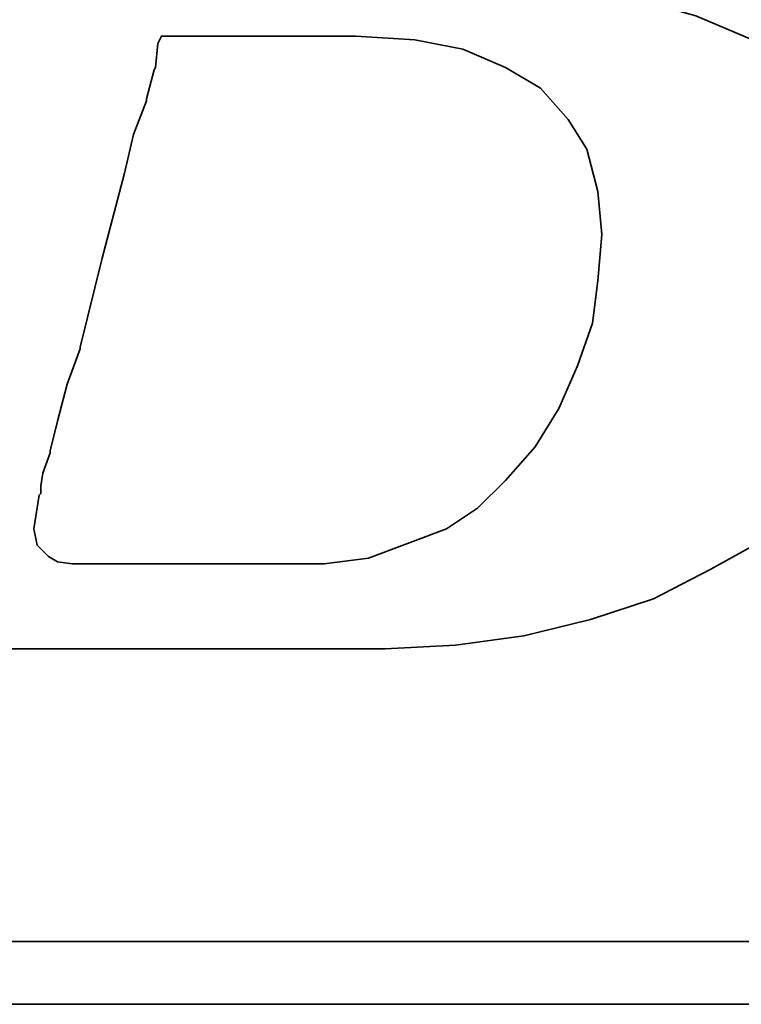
# Model space of a CAD drawing. Extents: x -178 to 287, y 74 to 351.
# Tile 26 of 48: x 208.38 to 209.76, y 141.93 to 143.82. Entities that reach past the tile are written whole.
import ezdxf

# ---------------------------------------------------------------- set-up
doc = ezdxf.new("R2010")
doc.units = 0
doc.header["$LTSCALE"] = 3
doc.header["$MEASUREMENT"] = 0
doc.layers.add('DIM', color=4, linetype='CONTINUOUS')
doc.layers.add('layer 1', color=7, linetype='CONTINUOUS')

# ---------------------------------------------------------------- blocks, each defined once
blk = doc.blocks.new('TBI MOTION logo(完整正式版)')
at = {"layer": 'layer 1', "color": 22, "lineweight": 35}
for points, knots in [([(-64.65375, -6.86375), (-64.65375, -6.86375), (-64.84375, -7.29625), (-64.84375, -7.29625), (-64.84375, -7.29625), (-64.84375, -7.29625), (-64.86875, -7.34375), (-64.86875, -7.34375), (-64.86875, -7.34375), (-64.86875, -7.34375), (-64.86875, -7.36875), (-64.86875, -7.36875), (-64.86875, -7.36875), (-64.86875, -7.36875), (-65.15375, -7.65375), (-65.15375, -7.65375), (-65.15375, -7.65375), (-65.15375, -7.65375), (-65.17875, -7.65375), (-65.17875, -7.65375), (-65.17875, -7.65375), (-65.17875, -7.65375), (-65.20375, -7.67875), (-65.20375, -7.67875), (-65.20375, -7.67875), (-65.20375, -7.67875), (-65.58875, -7.87125), (-65.58875, -7.87125), (-65.58875, -7.87125), (-65.58875, -7.87125), (-65.63375, -7.87125), (-65.63375, -7.87125), (-65.63375, -7.87125), (-65.63375, -7.87125), (-65.65875, -7.89375), (-65.65875, -7.89375), (-65.65875, -7.89375), (-65.65875, -7.89375), (-66.09375, -7.94375), (-66.09375, -7.94375), (-66.09375, -7.94375), (-66.09375, -7.94375), (-66.11375, -7.94375), (-66.11375, -7.94375), (-66.11375, -7.94375), (-66.11375, -7.94375), (-66.16375, -7.94375), (-66.16375, -7.94375), (-66.16375, -7.94375), (-66.16375, -7.94375), (-66.30875, -7.94375), (-66.30875, -7.94375), (-66.30875, -7.94375), (-66.30875, -7.94375), (-66.69375, -7.94375), (-66.69375, -7.94375), (-66.69375, -7.94375), (-66.69375, -7.94375), (-67.07375, -7.94375), (-67.07375, -7.94375), (-67.07375, -7.94375), (-67.07375, -7.94375), (-67.12375, -7.94375), (-67.12375, -7.94375), (-67.12375, -7.94375), (-67.12375, -7.94375), (-67.12375, -7.96625), (-67.12375, -7.96625), (-67.12375, -7.96625), (-67.12375, -7.96625), (-67.14875, -7.99125), (-67.14875, -7.99125), (-67.14875, -7.99125), (-67.14875, -7.99125), (-67.24375, -8.34875), (-67.24375, -8.34875), (-67.24375, -8.34875), (-67.24375, -8.34875), (-67.31375, -8.68625), (-67.31375, -8.68625), (-67.31375, -8.68625), (-67.31375, -8.68625), (-67.26875, -8.68625), (-67.26875, -8.68625), (-67.26875, -8.68625), (-67.26875, -8.68625), (-67.07375, -8.68625), (-67.07375, -8.68625), (-67.07375, -8.68625), (-67.07375, -8.68625), (-66.54875, -8.68625), (-66.54875, -8.68625), (-66.54875, -8.68625), (-66.54875, -8.68625), (-65.82625, -8.68625), (-65.82625, -8.68625), (-65.82625, -8.68625), (-65.82625, -8.68625), (-65.01375, -8.68625), (-65.01375, -8.68625), (-65.01375, -8.68625), (-65.01375, -8.68625), (-64.05375, -8.68625), (-64.05375, -8.68625), (-64.05375, -8.68625), (-64.05375, -8.68625), (-62.08375, -8.68625), (-62.08375, -8.68625), (-62.08375, -8.68625), (-62.08375, -8.68625), (-60.06875, -8.68625), (-60.06875, -8.68625), (-60.06875, -8.68625), (-60.06875, -8.68625), (-59.10875, -8.68625), (-59.10875, -8.68625), (-59.10875, -8.68625), (-59.10875, -8.68625), (-58.29375, -8.68625), (-58.29375, -8.68625), (-58.29375, -8.68625), (-58.29375, -8.68625), (-57.57375, -8.68625), (-57.57375, -8.68625), (-57.57375, -8.68625), (-57.57375, -8.68625), (-57.04875, -8.68625), (-57.04875, -8.68625), (-57.04875, -8.68625), (-57.04875, -8.68625), (-56.85375, -8.68625), (-56.85375, -8.68625), (-56.85375, -8.68625), (-56.85375, -8.68625), (-56.70875, -8.68625), (-56.70875, -8.68625), (-56.70875, -8.68625), (-56.70875, -8.68625), (-56.61375, -8.68625), (-56.61375, -8.68625), (-56.61375, -8.68625), (-56.61375, -8.68625), (-56.56875, -8.68625), (-56.56875, -8.68625), (-56.56875, -8.68625), (-56.56875, -8.68625), (-55.65375, -8.63875), (-55.65375, -8.63875), (-55.65375, -8.63875), (-55.65375, -8.63875), (-54.76875, -8.51875), (-54.76875, -8.51875), (-54.76875, -8.51875), (-54.76875, -8.51875), (-53.90375, -8.30375), (-53.90375, -8.30375), (-53.90375, -8.30375), (-53.90375, -8.30375), (-53.08875, -8.03875), (-53.08875, -8.03875), (-53.08875, -8.03875), (-53.08875, -8.03875), (-52.34375, -7.65375), (-52.34375, -7.65375), (-52.34375, -7.65375), (-52.34375, -7.65375), (-51.69875, -7.29625), (-51.69875, -7.29625), (-51.69875, -7.29625), (-51.69875, -7.29625), (-51.21875, -6.91125), (-51.21875, -6.91125), (-51.21875, -6.91125), (-51.21875, -6.91125), (-50.83375, -6.50375), (-50.83375, -6.50375), (-50.83375, -6.50375), (-50.83375, -6.50375), (-50.44875, -5.94875), (-50.44875, -5.94875), (-50.44875, -5.94875), (-50.44875, -5.94875), (-50.13875, -5.30375), (-50.13875, -5.30375), (-50.13875, -5.30375), (-50.13875, -5.30375), (-49.99375, -4.65375), (-49.99375, -4.65375), (-49.99375, -4.65375), (-49.99375, -4.65375), (-49.92375, -3.98375), (-49.92375, -3.98375), (-49.92375, -3.98375), (-49.92375, -3.98375), (-49.99375, -3.19374), (-49.99375, -3.19374), (-49.99375, -3.19374), (-49.99375, -3.19374), (-50.23374, -2.44874), (-50.23374, -2.44874), (-50.23374, -2.44874), (-50.23374, -2.44874), (-50.59375, -1.87374), (-50.59375, -1.87374), (-50.59375, -1.87374), (-50.59375, -1.87374), (-51.09875, -1.31874), (-51.09875, -1.31874), (-51.09875, -1.31874), (-51.09875, -1.31874), (-51.74375, -0.81875), (-51.74375, -0.81875), (-51.74375, -0.81875), (-51.74375, -0.81875), (-52.53875, -0.48125), (-52.53875, -0.48125), (-52.53875, -0.48125), (-52.53875, -0.48125), (-53.47375, -0.21875), (-53.47375, -0.21875), (-53.47375, -0.21875), (-53.47375, -0.21875), (-54.52875, -0.04874), (-54.52875, -0.04874), (-54.52875, -0.04874), (-54.52875, -0.04874), (-55.65375, 0.12125), (-55.65375, 0.12125), (-55.65375, 0.12125), (-55.65375, 0.12125), (-54.50375, 0.28624), (-54.50375, 0.28624), (-54.50375, 0.28624), (-54.50375, 0.28624), (-53.83375, 0.38124), (-53.83375, 0.38124), (-53.83375, 0.38124), (-53.83375, 0.38124), (-53.18375, 0.50125), (-53.18375, 0.50125), (-53.18375, 0.50125), (-53.18375, 0.50125), (-52.55875, 0.66874), (-52.55875, 0.66874), (-52.55875, 0.66874), (-52.55875, 0.66874), (-52.03375, 0.86124), (-52.03375, 0.86124), (-52.03375, 0.86124), (-52.03375, 0.86124), (-51.50374, 1.03124), (-51.50374, 1.03124), (-51.50374, 1.03124), (-51.50374, 1.03124), (-51.09875, 1.27125), (-51.09875, 1.27125), (-51.09875, 1.27125), (-51.09875, 1.27125), (-50.71375, 1.48624), (-50.71375, 1.48624), (-50.71375, 1.48624), (-50.71375, 1.48624), (-50.37625, 1.77625), (-50.37625, 1.77625), (-50.37625, 1.77625), (-50.37625, 1.77625), (-49.82375, 2.37625), (-49.82375, 2.37625), (-49.82375, 2.37625), (-49.82375, 2.37625), (-49.41875, 2.99625), (-49.41875, 2.99625), (-49.41875, 2.99625), (-49.41875, 2.99625), (-49.22375, 3.76625), (-49.22375, 3.76625), (-49.22375, 3.76625), (-49.22375, 3.76625), (-49.15375, 4.50874), (-49.15375, 4.50874), (-49.15375, 4.50874), (-49.15375, 4.50874), (-49.20375, 5.25125), (-49.20375, 5.25125), (-49.20375, 5.25125), (-49.20375, 5.25125), (-49.41875, 5.92625), (-49.41875, 5.92625), (-49.41875, 5.92625), (-49.41875, 5.92625), (-49.77875, 6.47625), (-49.77875, 6.47625), (-49.77875, 6.47625), (-49.77875, 6.47625), (-50.33125, 7.02624), (-50.33125, 7.02624), (-50.33125, 7.02624), (-50.33125, 7.02624), (-51.00125, 7.43625), (-51.00125, 7.43625), (-51.00125, 7.43625), (-51.00125, 7.43625), (-51.79375, 7.72625), (-51.79375, 7.72625), (-51.79375, 7.72625), (-51.79375, 7.72625), (-52.72875, 7.89124), (-52.72875, 7.89124), (-52.72875, 7.89124), (-52.72875, 7.89124), (-53.83375, 7.98625), (-53.83375, 7.98625), (-53.83375, 7.98625), (-53.83375, 7.98625), (-53.92875, 7.98625), (-53.92875, 7.98625), (-53.92875, 7.98625), (-53.92875, 7.98625), (-54.26375, 7.98625), (-54.26375, 7.98625), (-54.26375, 7.98625), (-54.26375, 7.98625), (-54.74375, 7.98625), (-54.74375, 7.98625), (-54.74375, 7.98625), (-54.74375, 7.98625), (-55.36875, 7.98625), (-55.36875, 7.98625), (-55.36875, 7.98625), (-55.36875, 7.98625), (-56.13375, 7.98625), (-56.13375, 7.98625), (-56.13375, 7.98625), (-56.13375, 7.98625), (-56.94875, 7.98625), (-56.94875, 7.98625), (-56.94875, 7.98625), (-56.94875, 7.98625), (-58.77625, 7.98625), (-58.77625, 7.98625), (-58.77625, 7.98625), (-58.77625, 7.98625), (-60.59875, 7.98625), (-60.59875, 7.98625), (-60.59875, 7.98625), (-60.59875, 7.98625), (-61.41375, 7.98625), (-61.41375, 7.98625), (-61.41375, 7.98625), (-61.41375, 7.98625), (-62.17875, 7.98625), (-62.17875, 7.98625), (-62.17875, 7.98625), (-62.17875, 7.98625), (-62.80375, 7.98625), (-62.80375, 7.98625), (-62.80375, 7.98625), (-62.80375, 7.98625), (-63.30625, 7.98625), (-63.30625, 7.98625), (-63.30625, 7.98625), (-63.30625, 7.98625), (-63.57375, 7.98625), (-63.57375, 7.98625), (-63.57375, 7.98625), (-63.57375, 7.98625), (-63.57375, 7.96375), (-63.57375, 7.96375), (-63.57375, 7.96375), (-63.57375, 7.96375), (-63.59875, 7.94125), (-63.59875, 7.94125), (-63.59875, 7.94125), (-63.59875, 7.94125), (-63.69375, 7.55625), (-63.69375, 7.55625), (-63.69375, 7.55625), (-63.69375, 7.55625), (-63.76375, 7.24624), (-63.76375, 7.24624), (-63.76375, 7.24624), (-63.76375, 7.24624), (-63.23875, 7.24624), (-63.23875, 7.24624), (-63.23875, 7.24624), (-63.23875, 7.24624), (-62.75875, 7.24624), (-62.75875, 7.24624), (-62.75875, 7.24624), (-62.75875, 7.24624), (-62.61125, 7.24624), (-62.61125, 7.24624), (-62.61125, 7.24624), (-62.61125, 7.24624), (-62.56625, 7.24624), (-62.56625, 7.24624), (-62.56625, 7.24624), (-62.56625, 7.24624), (-62.22875, 7.24624), (-62.22875, 7.24624), (-62.22875, 7.24624), (-62.22875, 7.24624), (-62.20375, 7.24624), (-62.20375, 7.24624), (-62.20375, 7.24624), (-62.20375, 7.24624), (-62.17875, 7.21875), (-62.17875, 7.21875), (-62.17875, 7.21875), (-62.17875, 7.21875), (-61.96375, 7.17125), (-61.96375, 7.17125), (-61.96375, 7.17125), (-61.96375, 7.17125), (-61.72375, 7.12624), (-61.72375, 7.12624), (-61.72375, 7.12624), (-61.72375, 7.12624), (-61.70375, 7.12624), (-61.70375, 7.12624), (-61.70375, 7.12624), (-61.70375, 7.12624), (-61.55875, 7.07624), (-61.55875, 7.07624), (-61.55875, 7.07624), (-61.55875, 7.07624), (-61.50875, 7.07624), (-61.50875, 7.07624), (-61.50875, 7.07624), (-61.50875, 7.07624), (-61.48375, 7.02624), (-61.48375, 7.02624), (-61.48375, 7.02624), (-61.48375, 7.02624), (-61.31875, 6.83375), (-61.31875, 6.83375), (-61.31875, 6.83375), (-61.31875, 6.83375), (-61.29375, 6.81125), (-61.29375, 6.81125), (-61.29375, 6.81125), (-61.29375, 6.81125), (-61.29375, 6.78625), (-61.29375, 6.78625), (-61.29375, 6.78625), (-61.29375, 6.78625), (-61.19875, 6.50124), (-61.19875, 6.50124), (-61.19875, 6.50124), (-61.19875, 6.50124), (-61.17375, 6.45124), (-61.17375, 6.45124), (-61.17375, 6.45124), (-61.17375, 6.45124), (-61.19875, 6.40625), (-61.19875, 6.40625), (-61.19875, 6.40625), (-61.19875, 6.40625), (-61.26875, 5.99624), (-61.26875, 5.99624), (-61.26875, 5.99624), (-61.26875, 5.99624), (-61.26875, 5.85125), (-61.26875, 5.85125), (-61.26875, 5.85125), (-61.26875, 5.85125), (-61.26875, 5.82625), (-61.26875, 5.82625), (-61.26875, 5.82625), (-61.26875, 5.82625), (-61.29375, 5.80625), (-61.29375, 5.80625), (-61.29375, 5.80625), (-61.29375, 5.80625), (-61.34125, 5.66125), (-61.34125, 5.66125), (-61.34125, 5.66125), (-61.34125, 5.66125), (-61.41375, 5.44625), (-61.41375, 5.44625), (-61.41375, 5.44625), (-61.41375, 5.44625), (-61.48375, 5.15625), (-61.48375, 5.15625), (-61.48375, 5.15625), (-61.48375, 5.15625), (-61.58375, 4.82124), (-61.58375, 4.82124), (-61.58375, 4.82124), (-61.58375, 4.82124), (-61.79875, 4.00375), (-61.79875, 4.00375), (-61.79875, 4.00375), (-61.79875, 4.00375), (-62.05875, 2.99625), (-62.05875, 2.99625), (-62.05875, 2.99625), (-62.05875, 2.99625), (-62.34875, 1.91625), (-62.34875, 1.91625), (-62.34875, 1.91625), (-62.34875, 1.91625), (-62.97375, -0.41124), (-62.97375, -0.41124), (-62.97375, -0.41124), (-62.97375, -0.41124), (-63.59875, -2.75875), (-63.59875, -2.75875), (-63.59875, -2.75875), (-63.59875, -2.75875), (-63.88375, -3.86374), (-63.88375, -3.86374), (-63.88375, -3.86374), (-63.88375, -3.86374), (-64.14875, -4.82374), (-64.14875, -4.82374), (-64.14875, -4.82374), (-64.14875, -4.82374), (-64.36375, -5.64125), (-64.36375, -5.64125), (-64.36375, -5.64125), (-64.36375, -5.64125), (-64.43625, -5.97625), (-64.43625, -5.97625), (-64.43625, -5.97625), (-64.43625, -5.97625), (-64.50875, -6.28625), (-64.50875, -6.28625), (-64.50875, -6.28625), (-64.50875, -6.28625), (-64.50875, -6.30875), (-64.50875, -6.30875), (-64.50875, -6.30875), (-64.50875, -6.30875), (-64.57875, -6.50375), (-64.57875, -6.50375), (-64.57875, -6.50375), (-64.57875, -6.50375), (-64.62875, -6.69625), (-64.62875, -6.69625), (-64.62875, -6.69625), (-64.62875, -6.69625), (-64.62875, -6.76875), (-64.62875, -6.76875), (-64.62875, -6.76875), (-64.62875, -6.76875), (-64.62875, -6.81375), (-64.62875, -6.81375), (-64.62875, -6.81375), (-64.62875, -6.81375), (-64.62875, -6.83875), (-64.62875, -6.83875), (-64.62875, -6.83875), (-64.62875, -6.83875), (-64.65375, -6.86375), (-64.65375, -6.86375)], [0, 0, 0, 0, 0.00719424, 0.00719424, 0.00719424, 0.00719424, 0.01438849, 0.01438849, 0.01438849, 0.01438849, 0.02158273, 0.02158273, 0.02158273, 0.02158273, 0.02877698, 0.02877698, 0.02877698, 0.02877698, 0.03597122, 0.03597122, 0.03597122, 0.03597122, 0.04316547, 0.04316547, 0.04316547, 0.04316547, 0.05035971, 0.05035971, 0.05035971, 0.05035971, 0.05755396, 0.05755396, 0.05755396, 0.05755396, 0.0647482, 0.0647482, 0.0647482, 0.0647482, 0.07194245, 0.07194245, 0.07194245, 0.07194245, 0.07913669, 0.07913669, 0.07913669, 0.07913669, 0.08633094, 0.08633094, 0.08633094, 0.08633094, 0.09352518, 0.09352518, 0.09352518, 0.09352518, 0.10071942, 0.10071942, 0.10071942, 0.10071942, 0.10791367, 0.10791367, 0.10791367, 0.10791367, 0.11510791, 0.11510791, 0.11510791, 0.11510791, 0.12230216, 0.12230216, 0.12230216, 0.12230216, 0.1294964, 0.1294964, 0.1294964, 0.1294964, 0.13669065, 0.13669065, 0.13669065, 0.13669065, 0.14388489, 0.14388489, 0.14388489, 0.14388489, 0.15107914, 0.15107914, 0.15107914, 0.15107914, 0.15827338, 0.15827338, 0.15827338, 0.15827338, 0.16546763, 0.16546763, 0.16546763, 0.16546763, 0.17266187, 0.17266187, 0.17266187, 0.17266187, 0.17985612, 0.17985612, 0.17985612, 0.17985612, 0.18705036, 0.18705036, 0.18705036, 0.18705036, 0.1942446, 0.1942446, 0.1942446, 0.1942446, 0.20143885, 0.20143885, 0.20143885, 0.20143885, 0.20863309, 0.20863309, 0.20863309, 0.20863309, 0.21582734, 0.21582734, 0.21582734, 0.21582734, 0.22302158, 0.22302158, 0.22302158, 0.22302158, 0.23021583, 0.23021583, 0.23021583, 0.23021583, 0.23741007, 0.23741007, 0.23741007, 0.23741007, 0.24460432, 0.24460432, 0.24460432, 0.24460432, 0.25179856, 0.25179856, 0.25179856, 0.25179856, 0.25899281, 0.25899281, 0.25899281, 0.25899281, 0.26618705, 0.26618705, 0.26618705, 0.26618705, 0.27338129, 0.27338129, 0.27338129, 0.27338129, 0.28057554, 0.28057554, 0.28057554, 0.28057554, 0.28776978, 0.28776978, 0.28776978, 0.28776978, 0.29496403, 0.29496403, 0.29496403, 0.29496403, 0.30215827, 0.30215827, 0.30215827, 0.30215827, 0.30935252, 0.30935252, 0.30935252, 0.30935252, 0.31654676, 0.31654676, 0.31654676, 0.31654676, 0.32374101, 0.32374101, 0.32374101, 0.32374101, 0.33093525, 0.33093525, 0.33093525, 0.33093525, 0.3381295, 0.3381295, 0.3381295, 0.3381295, 0.34532374, 0.34532374, 0.34532374, 0.34532374, 0.35251799, 0.35251799, 0.35251799, 0.35251799, 0.35971223, 0.35971223, 0.35971223, 0.35971223, 0.36690647, 0.36690647, 0.36690647, 0.36690647, 0.37410072, 0.37410072, 0.37410072, 0.37410072, 0.38129496, 0.38129496, 0.38129496, 0.38129496, 0.38848921, 0.38848921, 0.38848921, 0.38848921, 0.39568345, 0.39568345, 0.39568345, 0.39568345, 0.4028777, 0.4028777, 0.4028777, 0.4028777, 0.41007194, 0.41007194, 0.41007194, 0.41007194, 0.41726619, 0.41726619, 0.41726619, 0.41726619, 0.42446043, 0.42446043, 0.42446043, 0.42446043, 0.43165468, 0.43165468, 0.43165468, 0.43165468, 0.43884892, 0.43884892, 0.43884892, 0.43884892, 0.44604317, 0.44604317, 0.44604317, 0.44604317, 0.45323741, 0.45323741, 0.45323741, 0.45323741, 0.46043165, 0.46043165, 0.46043165, 0.46043165, 0.4676259, 0.4676259, 0.4676259, 0.4676259, 0.47482014, 0.47482014, 0.47482014, 0.47482014, 0.48201439, 0.48201439, 0.48201439, 0.48201439, 0.48920863, 0.48920863, 0.48920863, 0.48920863, 0.49640288, 0.49640288, 0.49640288, 0.49640288, 0.50359712, 0.50359712, 0.50359712, 0.50359712, 0.51079137, 0.51079137, 0.51079137, 0.51079137, 0.51798561, 0.51798561, 0.51798561, 0.51798561, 0.52517986, 0.52517986, 0.52517986, 0.52517986, 0.5323741, 0.5323741, 0.5323741, 0.5323741, 0.53956835, 0.53956835, 0.53956835, 0.53956835, 0.54676259, 0.54676259, 0.54676259, 0.54676259, 0.55395683, 0.55395683, 0.55395683, 0.55395683, 0.56115108, 0.56115108, 0.56115108, 0.56115108, 0.56834532, 0.56834532, 0.56834532, 0.56834532, 0.57553957, 0.57553957, 0.57553957, 0.57553957, 0.58273381, 0.58273381, 0.58273381, 0.58273381, 0.58992806, 0.58992806, 0.58992806, 0.58992806, 0.5971223, 0.5971223, 0.5971223, 0.5971223, 0.60431655, 0.60431655, 0.60431655, 0.60431655, 0.61151079, 0.61151079, 0.61151079, 0.61151079, 0.61870504, 0.61870504, 0.61870504, 0.61870504, 0.62589928, 0.62589928, 0.62589928, 0.62589928, 0.63309353, 0.63309353, 0.63309353, 0.63309353, 0.64028777, 0.64028777, 0.64028777, 0.64028777, 0.64748201, 0.64748201, 0.64748201, 0.64748201, 0.65467626, 0.65467626, 0.65467626, 0.65467626, 0.6618705, 0.6618705, 0.6618705, 0.6618705, 0.66906475, 0.66906475, 0.66906475, 0.66906475, 0.67625899, 0.67625899, 0.67625899, 0.67625899, 0.68345324, 0.68345324, 0.68345324, 0.68345324, 0.69064748, 0.69064748, 0.69064748, 0.69064748, 0.69784173, 0.69784173, 0.69784173, 0.69784173, 0.70503597, 0.70503597, 0.70503597, 0.70503597, 0.71223022, 0.71223022, 0.71223022, 0.71223022, 0.71942446, 0.71942446, 0.71942446, 0.71942446, 0.72661871, 0.72661871, 0.72661871, 0.72661871, 0.73381295, 0.73381295, 0.73381295, 0.73381295, 0.74100719, 0.74100719, 0.74100719, 0.74100719, 0.74820144, 0.74820144, 0.74820144, 0.74820144, 0.75539568, 0.75539568, 0.75539568, 0.75539568, 0.76258993, 0.76258993, 0.76258993, 0.76258993, 0.76978417, 0.76978417, 0.76978417, 0.76978417, 0.77697842, 0.77697842, 0.77697842, 0.77697842, 0.78417266, 0.78417266, 0.78417266, 0.78417266, 0.79136691, 0.79136691, 0.79136691, 0.79136691, 0.79856115, 0.79856115, 0.79856115, 0.79856115, 0.8057554, 0.8057554, 0.8057554, 0.8057554, 0.81294964, 0.81294964, 0.81294964, 0.81294964, 0.82014388, 0.82014388, 0.82014388, 0.82014388, 0.82733813, 0.82733813, 0.82733813, 0.82733813, 0.83453237, 0.83453237, 0.83453237, 0.83453237, 0.84172662, 0.84172662, 0.84172662, 0.84172662, 0.84892086, 0.84892086, 0.84892086, 0.84892086, 0.85611511, 0.85611511, 0.85611511, 0.85611511, 0.86330935, 0.86330935, 0.86330935, 0.86330935, 0.8705036, 0.8705036, 0.8705036, 0.8705036, 0.87769784, 0.87769784, 0.87769784, 0.87769784, 0.88489209, 0.88489209, 0.88489209, 0.88489209, 0.89208633, 0.89208633, 0.89208633, 0.89208633, 0.89928058, 0.89928058, 0.89928058, 0.89928058, 0.90647482, 0.90647482, 0.90647482, 0.90647482, 0.91366906, 0.91366906, 0.91366906, 0.91366906, 0.92086331, 0.92086331, 0.92086331, 0.92086331, 0.92805755, 0.92805755, 0.92805755, 0.92805755, 0.9352518, 0.9352518, 0.9352518, 0.9352518, 0.94244604, 0.94244604, 0.94244604, 0.94244604, 0.94964029, 0.94964029, 0.94964029, 0.94964029, 0.95683453, 0.95683453, 0.95683453, 0.95683453, 0.96402878, 0.96402878, 0.96402878, 0.96402878, 0.97122302, 0.97122302, 0.97122302, 0.97122302, 0.97841727, 0.97841727, 0.97841727, 0.97841727, 0.98561151, 0.98561151, 0.98561151, 0.98561151, 0.99280576, 0.99280576, 0.99280576, 0.99280576, 1, 1, 1, 1]), ([(-61.03125, -6.57375), (-61.03125, -6.57375), (-61.03125, -6.67125), (-61.03125, -6.67125), (-61.03125, -6.67125), (-61.03125, -6.67125), (-61.05375, -6.69625), (-61.05375, -6.69625), (-61.05375, -6.69625), (-61.05375, -6.69625), (-61.12375, -7.12875), (-61.12375, -7.12875), (-61.12375, -7.12875), (-61.12375, -7.12875), (-61.07875, -7.34375), (-61.07875, -7.34375), (-61.07875, -7.34375), (-61.07875, -7.34375), (-60.93375, -7.48875), (-60.93375, -7.48875), (-60.93375, -7.48875), (-60.93375, -7.48875), (-60.81375, -7.55625), (-60.81375, -7.55625), (-60.81375, -7.55625), (-60.81375, -7.55625), (-60.62375, -7.58375), (-60.62375, -7.58375), (-60.62375, -7.58375), (-60.62375, -7.58375), (-60.30875, -7.58375), (-60.30875, -7.58375), (-60.30875, -7.58375), (-60.30875, -7.58375), (-59.97375, -7.58375), (-59.97375, -7.58375), (-59.97375, -7.58375), (-59.97375, -7.58375), (-59.87875, -7.58375), (-59.87875, -7.58375), (-59.87875, -7.58375), (-59.87875, -7.58375), (-59.63625, -7.58375), (-59.63625, -7.58375), (-59.63625, -7.58375), (-59.63625, -7.58375), (-58.96875, -7.58375), (-58.96875, -7.58375), (-58.96875, -7.58375), (-58.96875, -7.58375), (-58.29375, -7.58375), (-58.29375, -7.58375), (-58.29375, -7.58375), (-58.29375, -7.58375), (-58.05375, -7.58375), (-58.05375, -7.58375), (-58.05375, -7.58375), (-58.05375, -7.58375), (-57.98375, -7.58375), (-57.98375, -7.58375), (-57.98375, -7.58375), (-57.98375, -7.58375), (-57.35875, -7.58375), (-57.35875, -7.58375), (-57.35875, -7.58375), (-57.35875, -7.58375), (-56.78375, -7.50875), (-56.78375, -7.50875), (-56.78375, -7.50875), (-56.78375, -7.50875), (-56.27875, -7.31875), (-56.27875, -7.31875), (-56.27875, -7.31875), (-56.27875, -7.31875), (-55.77375, -7.12875), (-55.77375, -7.12875), (-55.77375, -7.12875), (-55.77375, -7.12875), (-55.36875, -6.86375), (-55.36875, -6.86375), (-55.36875, -6.86375), (-55.36875, -6.86375), (-55.00875, -6.50375), (-55.00875, -6.50375), (-55.00875, -6.50375), (-55.00875, -6.50375), (-54.62375, -6.06875), (-54.62375, -6.06875), (-54.62375, -6.06875), (-54.62375, -6.06875), (-54.31375, -5.56875), (-54.31375, -5.56875), (-54.31375, -5.56875), (-54.31375, -5.56875), (-54.07375, -5.01625), (-54.07375, -5.01625), (-54.07375, -5.01625), (-54.07375, -5.01625), (-53.87875, -4.46374), (-53.87875, -4.46374), (-53.87875, -4.46374), (-53.87875, -4.46374), (-53.80875, -3.91375), (-53.80875, -3.91375), (-53.80875, -3.91375), (-53.80875, -3.91375), (-53.75875, -3.31375), (-53.75875, -3.31375), (-53.75875, -3.31375), (-53.75875, -3.31375), (-53.80875, -2.75875), (-53.80875, -2.75875), (-53.80875, -2.75875), (-53.80875, -2.75875), (-53.95375, -2.20875), (-53.95375, -2.20875), (-53.95375, -2.20875), (-53.95375, -2.20875), (-54.19375, -1.82625), (-54.19375, -1.82625), (-54.19375, -1.82625), (-54.19375, -1.82625), (-54.55375, -1.41875), (-54.55375, -1.41875), (-54.55375, -1.41875), (-54.55375, -1.41875), (-55.00875, -1.15125), (-55.00875, -1.15125), (-55.00875, -1.15125), (-55.00875, -1.15125), (-55.56125, -0.91375), (-55.56125, -0.91375), (-55.56125, -0.91375), (-55.56125, -0.91375), (-56.18125, -0.79375), (-56.18125, -0.79375), (-56.18125, -0.79375), (-56.18125, -0.79375), (-56.94875, -0.74374), (-56.94875, -0.74374), (-56.94875, -0.74374), (-56.94875, -0.74374), (-56.99875, -0.74374), (-56.99875, -0.74374), (-56.99875, -0.74374), (-56.99875, -0.74374), (-57.09375, -0.74374), (-57.09375, -0.74374), (-57.09375, -0.74374), (-57.09375, -0.74374), (-57.38375, -0.74374), (-57.38375, -0.74374), (-57.38375, -0.74374), (-57.38375, -0.74374), (-57.76875, -0.74374), (-57.76875, -0.74374), (-57.76875, -0.74374), (-57.76875, -0.74374), (-58.24625, -0.74374), (-58.24625, -0.74374), (-58.24625, -0.74374), (-58.24625, -0.74374), (-58.72875, -0.74374), (-58.72875, -0.74374), (-58.72875, -0.74374), (-58.72875, -0.74374), (-59.20875, -0.74374), (-59.20875, -0.74374), (-59.20875, -0.74374), (-59.20875, -0.74374), (-59.46875, -0.74374), (-59.46875, -0.74374), (-59.46875, -0.74374), (-59.46875, -0.74374), (-59.51625, -0.83875), (-59.51625, -0.83875), (-59.51625, -0.83875), (-59.51625, -0.83875), (-59.54375, -1.15125), (-59.54375, -1.15125), (-59.54375, -1.15125), (-59.54375, -1.15125), (-59.56375, -1.17874), (-59.56375, -1.17874), (-59.56375, -1.17874), (-59.56375, -1.17874), (-59.66375, -1.55875), (-59.66375, -1.55875), (-59.66375, -1.55875), (-59.66375, -1.55875), (-59.66375, -1.58375), (-59.66375, -1.58375), (-59.66375, -1.58375), (-59.66375, -1.58375), (-59.82875, -2.01874), (-59.82875, -2.01874), (-59.82875, -2.01874), (-59.82875, -2.01874), (-59.94875, -2.52125), (-59.94875, -2.52125), (-59.94875, -2.52125), (-59.94875, -2.52125), (-60.23875, -3.62375), (-60.23875, -3.62375), (-60.23875, -3.62375), (-60.23875, -3.62375), (-60.52375, -4.77624), (-60.52375, -4.77624), (-60.52375, -4.77624), (-60.52375, -4.77624), (-60.52375, -4.79874), (-60.52375, -4.79874), (-60.52375, -4.79874), (-60.52375, -4.79874), (-60.69125, -5.25375), (-60.69125, -5.25375), (-60.69125, -5.25375), (-60.69125, -5.25375), (-60.81375, -5.73625), (-60.81375, -5.73625), (-60.81375, -5.73625), (-60.81375, -5.73625), (-60.90875, -6.11875), (-60.90875, -6.11875), (-60.90875, -6.11875), (-60.90875, -6.11875), (-60.90875, -6.14375), (-60.90875, -6.14375), (-60.90875, -6.14375), (-60.90875, -6.14375), (-61.00375, -6.40875), (-61.00375, -6.40875), (-61.00375, -6.40875), (-61.00375, -6.40875), (-61.03125, -6.57375), (-61.03125, -6.57375)], [0, 0, 0, 0, 0.01694915, 0.01694915, 0.01694915, 0.01694915, 0.03389831, 0.03389831, 0.03389831, 0.03389831, 0.05084746, 0.05084746, 0.05084746, 0.05084746, 0.06779661, 0.06779661, 0.06779661, 0.06779661, 0.08474576, 0.08474576, 0.08474576, 0.08474576, 0.10169492, 0.10169492, 0.10169492, 0.10169492, 0.11864407, 0.11864407, 0.11864407, 0.11864407, 0.13559322, 0.13559322, 0.13559322, 0.13559322, 0.15254237, 0.15254237, 0.15254237, 0.15254237, 0.16949153, 0.16949153, 0.16949153, 0.16949153, 0.18644068, 0.18644068, 0.18644068, 0.18644068, 0.20338983, 0.20338983, 0.20338983, 0.20338983, 0.22033898, 0.22033898, 0.22033898, 0.22033898, 0.23728814, 0.23728814, 0.23728814, 0.23728814, 0.25423729, 0.25423729, 0.25423729, 0.25423729, 0.27118644, 0.27118644, 0.27118644, 0.27118644, 0.28813559, 0.28813559, 0.28813559, 0.28813559, 0.30508475, 0.30508475, 0.30508475, 0.30508475, 0.3220339, 0.3220339, 0.3220339, 0.3220339, 0.33898305, 0.33898305, 0.33898305, 0.33898305, 0.3559322, 0.3559322, 0.3559322, 0.3559322, 0.37288136, 0.37288136, 0.37288136, 0.37288136, 0.38983051, 0.38983051, 0.38983051, 0.38983051, 0.40677966, 0.40677966, 0.40677966, 0.40677966, 0.42372881, 0.42372881, 0.42372881, 0.42372881, 0.44067797, 0.44067797, 0.44067797, 0.44067797, 0.45762712, 0.45762712, 0.45762712, 0.45762712, 0.47457627, 0.47457627, 0.47457627, 0.47457627, 0.49152542, 0.49152542, 0.49152542, 0.49152542, 0.50847458, 0.50847458, 0.50847458, 0.50847458, 0.52542373, 0.52542373, 0.52542373, 0.52542373, 0.54237288, 0.54237288, 0.54237288, 0.54237288, 0.55932203, 0.55932203, 0.55932203, 0.55932203, 0.57627119, 0.57627119, 0.57627119, 0.57627119, 0.59322034, 0.59322034, 0.59322034, 0.59322034, 0.61016949, 0.61016949, 0.61016949, 0.61016949, 0.62711864, 0.62711864, 0.62711864, 0.62711864, 0.6440678, 0.6440678, 0.6440678, 0.6440678, 0.66101695, 0.66101695, 0.66101695, 0.66101695, 0.6779661, 0.6779661, 0.6779661, 0.6779661, 0.69491525, 0.69491525, 0.69491525, 0.69491525, 0.71186441, 0.71186441, 0.71186441, 0.71186441, 0.72881356, 0.72881356, 0.72881356, 0.72881356, 0.74576271, 0.74576271, 0.74576271, 0.74576271, 0.76271186, 0.76271186, 0.76271186, 0.76271186, 0.77966102, 0.77966102, 0.77966102, 0.77966102, 0.79661017, 0.79661017, 0.79661017, 0.79661017, 0.81355932, 0.81355932, 0.81355932, 0.81355932, 0.83050847, 0.83050847, 0.83050847, 0.83050847, 0.84745763, 0.84745763, 0.84745763, 0.84745763, 0.86440678, 0.86440678, 0.86440678, 0.86440678, 0.88135593, 0.88135593, 0.88135593, 0.88135593, 0.89830508, 0.89830508, 0.89830508, 0.89830508, 0.91525424, 0.91525424, 0.91525424, 0.91525424, 0.93220339, 0.93220339, 0.93220339, 0.93220339, 0.94915254, 0.94915254, 0.94915254, 0.94915254, 0.96610169, 0.96610169, 0.96610169, 0.96610169, 0.98305085, 0.98305085, 0.98305085, 0.98305085, 1, 1, 1, 1]), ([(75.90875, -9.47875), (75.90875, -9.47875), (75.90875, -12.28625), (75.90875, -12.28625), (75.90875, -12.28625), (75.90875, -12.28625), (75.90875, -12.47875), (75.90875, -12.47875), (75.90875, -12.47875), (75.90875, -12.47875), (75.71625, -12.47875), (75.71625, -12.47875), (75.71625, -12.47875), (75.71625, -12.47875), (-88.32875, -12.47875), (-88.32875, -12.47875), (-88.32875, -12.47875), (-88.32875, -12.47875), (-88.32875, -13.29375), (-88.32875, -13.29375), (-88.32875, -13.29375), (-88.32875, -13.29375), (82.89125, -13.29375), (82.89125, -13.29375), (82.89125, -13.29375), (82.89125, -13.29375), (75.90875, -9.47875), (75.90875, -9.47875)], [0, 0, 0, 0, 0.14285714, 0.14285714, 0.14285714, 0.14285714, 0.28571429, 0.28571429, 0.28571429, 0.28571429, 0.42857143, 0.42857143, 0.42857143, 0.42857143, 0.57142857, 0.57142857, 0.57142857, 0.57142857, 0.71428571, 0.71428571, 0.71428571, 0.71428571, 0.85714286, 0.85714286, 0.85714286, 0.85714286, 1, 1, 1, 1])]:
    blk.add_open_spline(points, degree=3, knots=knots, dxfattribs=at)

msp = doc.modelspace()

# ---------------------------------------------------------------- block references
at = {"layer": 'DIM', "color": 7, "xscale": 0.1478062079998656, "yscale": 0.1478062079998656, "zscale": 0.1478062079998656}
msp.add_blockref('TBI MOTION logo(完整正式版)', (217.4366, 143.8936), dxfattribs=at)

doc.saveas('drawing.dxf')
